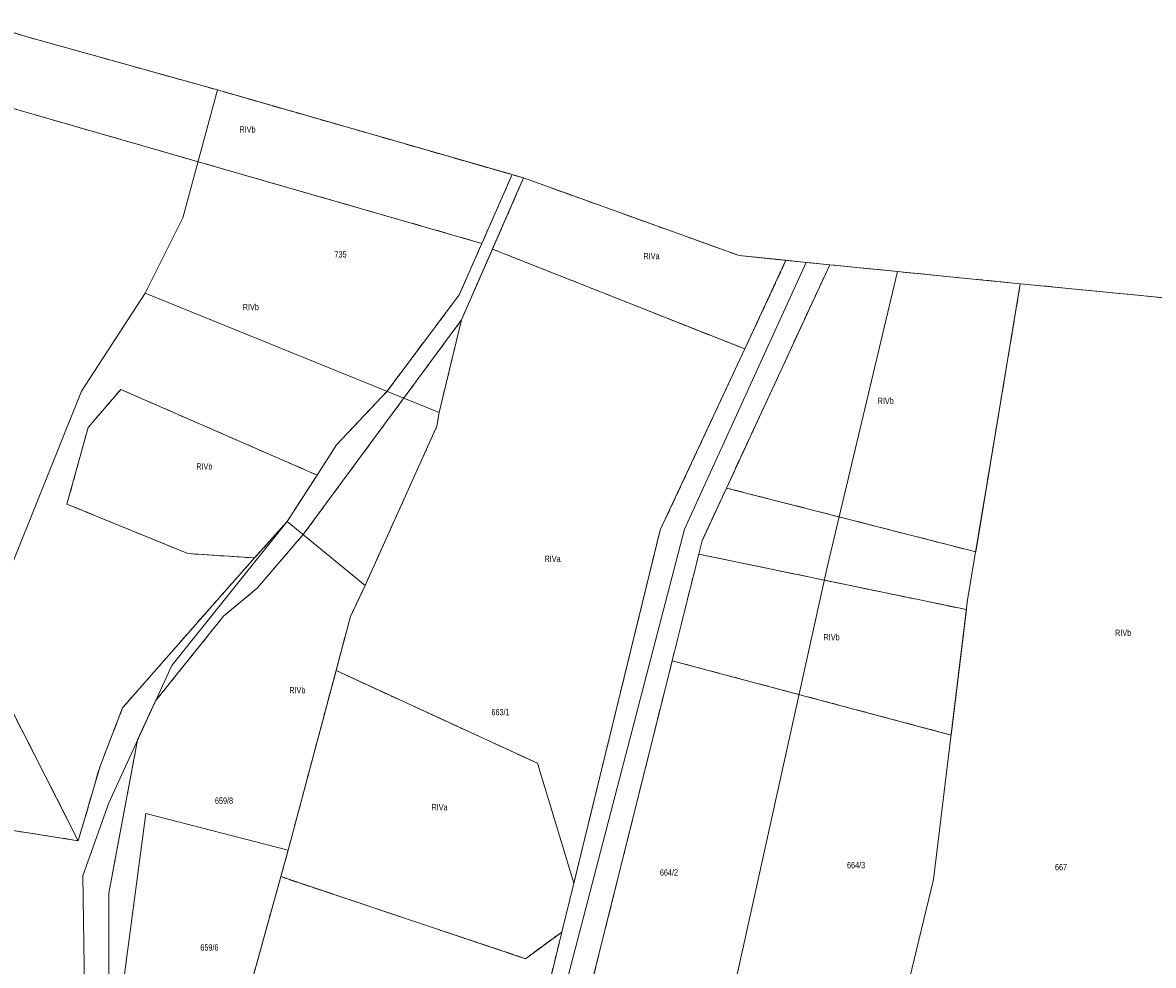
# Model space of a CAD drawing. Header units: metres. Extents: x 7496145 to 7500200, y 5498500 to 5502080.
# Tile 200 of 202: x 7499700 to 7499968, y 5501242 to 5501466. Entities that reach past the tile are written whole.
import ezdxf
from ezdxf.enums import TextEntityAlignment as Align

# ---------------------------------------------------------------- set-up
doc = ezdxf.new("R2010")
doc.units = ezdxf.units.M
doc.header["$MEASUREMENT"] = 0
for name, pattern in [('2.25_0.75', [3, 2.25, -0.75]), ('219-1000', [0]), ('egug-1000', [0])]:
    doc.linetypes.add(name, pattern=pattern)
for name, color, linetype in [('209-oznaczenie konturu klasyfikacyjnego', 7, 'CONTINUOUS'), ('211-numer działki ewidencyjnej', 7, 'CONTINUOUS'), ('217-kontur klasyfikacyjny', 7, 'CONTINUOUS'), ('218-kontur użytku gruntowego', 7, 'CONTINUOUS'), ('219-działka ewidencyjna', 7, 'CONTINUOUS')]:
    doc.layers.add(name, color=color, linetype=linetype)
doc.styles.get("Standard").update_dxf_attribs({"font": 'Working1250', "width": 0.75})

msp = doc.modelspace()

# ---------------------------------------------------------------- linework, layer by layer
at = {"layer": '217-kontur klasyfikacyjny', "color": 3, "linetype": '2.25_0.75', "lineweight": 18, "flags": 128}
for points in [[(7499700.75, 5501462.77), (7499695.73, 5501464.34)], [(7499745.95, 5501450.16), (7499700.75, 5501462.77)], [(7499808.76, 5501413.71), (7499684.43, 5501449.49)], [(7499815.93, 5501430.04), (7499745.95, 5501450.16)], [(7499808.76, 5501413.71), (7499815.93, 5501430.04)], [(7499811.28, 5501412.37), (7499818.67, 5501429.25)], [(7499818.67, 5501429.25), (7499815.93, 5501430.04)], [(7499869.87, 5501410.82), (7499818.67, 5501429.25)], [(7499803.4, 5501401.52), (7499808.76, 5501413.71)], [(7499803.91, 5501395.53), (7499811.28, 5501412.37)], [(7499871.17, 5501388.64), (7499811.28, 5501412.37)], [(7499880.98, 5501409.69), (7499869.87, 5501410.82)], [(7499891.38, 5501408.64), (7499866.86, 5501355.61)], [(7499871.17, 5501388.64), (7499880.98, 5501409.69)], [(7499885.77, 5501409.2), (7499880.98, 5501409.69)], [(7499891.38, 5501408.64), (7499885.77, 5501409.2)], [(7499907.47, 5501407.03), (7499891.38, 5501408.64)], [(7499919.93, 5501405.79), (7499907.47, 5501407.03)], [(7499936.63, 5501404.13), (7499919.93, 5501405.79)], [(7499936.63, 5501404.13), (7499926.03, 5501340.46)], [(7499983.15, 5501399.57), (7499936.63, 5501404.13)], [(7499786.24, 5501378.58), (7499803.4, 5501401.52)], [(7499766.32, 5501344.54), (7499803.91, 5501395.53)], [(7499798.61, 5501373.56), (7499803.91, 5501395.53)], [(7499851.14, 5501345.7), (7499871.17, 5501388.64)], [(7499715.23, 5501369.98), (7499722.98, 5501379.02)], [(7499722.98, 5501379.02), (7499769.62, 5501358.69)], [(7499774.25, 5501365.87), (7499786.24, 5501378.58)], [(7499798.06, 5501370.27), (7499798.61, 5501373.56)], [(7499781.01, 5501332.43), (7499798.06, 5501370.27)], [(7499710.23, 5501351.79), (7499715.23, 5501369.98)], [(7499769.62, 5501358.69), (7499774.25, 5501365.87)], [(7499769.62, 5501358.69), (7499762.53, 5501347.67)], [(7499866.86, 5501355.61), (7499861.06, 5501343.07)], [(7499926.03, 5501340.46), (7499866.86, 5501355.61)], [(7499738.9, 5501340.05), (7499710.23, 5501351.79)], [(7499762.53, 5501347.67), (7499754.78, 5501339)], [(7499755.4, 5501331.83), (7499766.32, 5501344.54)], [(7499830.59, 5501261.75), (7499851.14, 5501345.7)], [(7499861.06, 5501343.07), (7499860.27, 5501339.91)], [(7499754.78, 5501339), (7499738.9, 5501340.05)], [(7499745.86, 5501329), (7499754.78, 5501339)], [(7499860.27, 5501339.91), (7499853.95, 5501314.59)], [(7499860.27, 5501339.91), (7499923.84, 5501326.73)], [(7499747.41, 5501325.14), (7499755.4, 5501331.83)], [(7499777.55, 5501325.11), (7499781.01, 5501332.43)], [(7499723.45, 5501303.4), (7499745.86, 5501329)], [(7499731.25, 5501305.06), (7499747.41, 5501325.14)], [(7499774.12, 5501312.24), (7499777.55, 5501325.11)], [(7499923.84, 5501326.73), (7499920.2, 5501296.95)], [(7499712.91, 5501271.85), (7499689.33, 5501318.14)], [(7499853.95, 5501314.59), (7499834.35, 5501235.99)], [(7499920.2, 5501296.95), (7499853.95, 5501314.59)], [(7499762.75, 5501269.59), (7499774.12, 5501312.24)], [(7499822, 5501290.23), (7499774.12, 5501312.24)], [(7499718.07, 5501289.53), (7499723.45, 5501303.4)], [(7499727, 5501295.8), (7499731.25, 5501305.06)], [(7499720.13, 5501259.4), (7499727, 5501295.8)], [(7499830.59, 5501261.75), (7499822, 5501290.23)], [(7499712.91, 5501271.85), (7499718.07, 5501289.53)], [(7499694.48, 5501274.72), (7499712.91, 5501271.85)], [(7499761.01, 5501263.31), (7499762.75, 5501269.59)], [(7499747.93, 5501216.17), (7499761.01, 5501263.31)], [(7499819.09, 5501243.83), (7499761.01, 5501263.31)], [(7499827.74, 5501250.15), (7499830.59, 5501261.75)], [(7499720.19, 5501221.19), (7499720.13, 5501259.4)], [(7499827.74, 5501250.15), (7499819.09, 5501243.83)], [(7499825.11, 5501239.37), (7499827.74, 5501250.15)]]:
    msp.add_lwpolyline(points, dxfattribs=at)
at = {"layer": '218-kontur użytku gruntowego', "color": 3, "linetype": 'egug-1000', "lineweight": 18, "flags": 128}
for points in [[(7499700.75, 5501462.77), (7499695.73, 5501464.34)], [(7499745.95, 5501450.16), (7499700.75, 5501462.77)], [(7499808.76, 5501413.71), (7499684.43, 5501449.49)], [(7499815.93, 5501430.04), (7499745.95, 5501450.16)], [(7499808.76, 5501413.71), (7499815.93, 5501430.04)], [(7499811.28, 5501412.37), (7499818.67, 5501429.25)], [(7499818.67, 5501429.25), (7499815.93, 5501430.04)], [(7499869.87, 5501410.82), (7499818.67, 5501429.25)], [(7499803.4, 5501401.52), (7499808.76, 5501413.71)], [(7499803.91, 5501395.53), (7499811.28, 5501412.37)], [(7499871.17, 5501388.64), (7499811.28, 5501412.37)], [(7499880.98, 5501409.69), (7499869.87, 5501410.82)], [(7499891.38, 5501408.64), (7499866.86, 5501355.61)], [(7499871.17, 5501388.64), (7499880.98, 5501409.69)], [(7499885.77, 5501409.2), (7499880.98, 5501409.69)], [(7499891.38, 5501408.64), (7499885.77, 5501409.2)], [(7499907.47, 5501407.03), (7499891.38, 5501408.64)], [(7499919.93, 5501405.79), (7499907.47, 5501407.03)], [(7499936.63, 5501404.13), (7499919.93, 5501405.79)], [(7499936.63, 5501404.13), (7499926.03, 5501340.46)], [(7499983.15, 5501399.57), (7499936.63, 5501404.13)], [(7499786.24, 5501378.58), (7499803.4, 5501401.52)], [(7499766.32, 5501344.54), (7499803.91, 5501395.53)], [(7499798.61, 5501373.56), (7499803.91, 5501395.53)], [(7499851.14, 5501345.7), (7499871.17, 5501388.64)], [(7499715.23, 5501369.98), (7499722.98, 5501379.02)], [(7499722.98, 5501379.02), (7499769.62, 5501358.69)], [(7499774.25, 5501365.87), (7499786.24, 5501378.58)], [(7499798.06, 5501370.27), (7499798.61, 5501373.56)], [(7499781.01, 5501332.43), (7499798.06, 5501370.27)], [(7499710.23, 5501351.79), (7499715.23, 5501369.98)], [(7499769.62, 5501358.69), (7499774.25, 5501365.87)], [(7499769.62, 5501358.69), (7499762.53, 5501347.67)], [(7499866.86, 5501355.61), (7499861.06, 5501343.07)], [(7499926.03, 5501340.46), (7499866.86, 5501355.61)], [(7499738.9, 5501340.05), (7499710.23, 5501351.79)], [(7499762.53, 5501347.67), (7499754.78, 5501339)], [(7499755.4, 5501331.83), (7499766.32, 5501344.54)], [(7499830.59, 5501261.75), (7499851.14, 5501345.7)], [(7499861.06, 5501343.07), (7499860.27, 5501339.91)], [(7499754.78, 5501339), (7499738.9, 5501340.05)], [(7499745.86, 5501329), (7499754.78, 5501339)], [(7499860.27, 5501339.91), (7499853.95, 5501314.59)], [(7499860.27, 5501339.91), (7499923.84, 5501326.73)], [(7499747.41, 5501325.14), (7499755.4, 5501331.83)], [(7499777.55, 5501325.11), (7499781.01, 5501332.43)], [(7499723.45, 5501303.4), (7499745.86, 5501329)], [(7499731.25, 5501305.06), (7499747.41, 5501325.14)], [(7499774.12, 5501312.24), (7499777.55, 5501325.11)], [(7499923.84, 5501326.73), (7499920.2, 5501296.95)], [(7499712.91, 5501271.85), (7499689.33, 5501318.14)], [(7499853.95, 5501314.59), (7499834.35, 5501235.99)], [(7499920.2, 5501296.95), (7499853.95, 5501314.59)], [(7499762.75, 5501269.59), (7499774.12, 5501312.24)], [(7499822, 5501290.23), (7499774.12, 5501312.24)], [(7499718.07, 5501289.53), (7499723.45, 5501303.4)], [(7499727, 5501295.8), (7499731.25, 5501305.06)], [(7499720.13, 5501259.4), (7499727, 5501295.8)], [(7499830.59, 5501261.75), (7499822, 5501290.23)], [(7499712.91, 5501271.85), (7499718.07, 5501289.53)], [(7499694.48, 5501274.72), (7499712.91, 5501271.85)], [(7499761.01, 5501263.31), (7499762.75, 5501269.59)], [(7499747.93, 5501216.17), (7499761.01, 5501263.31)], [(7499819.09, 5501243.83), (7499761.01, 5501263.31)], [(7499827.74, 5501250.15), (7499830.59, 5501261.75)], [(7499720.19, 5501221.19), (7499720.13, 5501259.4)], [(7499827.74, 5501250.15), (7499819.09, 5501243.83)], [(7499825.11, 5501239.37), (7499827.74, 5501250.15)]]:
    msp.add_lwpolyline(points, dxfattribs=at)
at = {"layer": '219-działka ewidencyjna', "color": 3, "linetype": '219-1000', "lineweight": 18, "flags": 128}
for points in [[(7499700.75, 5501462.77), (7499689.9, 5501466.15)], [(7499700.75, 5501462.77), (7499745.95, 5501450.16)], [(7499737.75, 5501419.79), (7499745.95, 5501450.16)], [(7499818.67, 5501429.25), (7499745.95, 5501450.16)], [(7499803.91, 5501395.53), (7499818.67, 5501429.25)], [(7499818.67, 5501429.25), (7499869.87, 5501410.82)], [(7499728.82, 5501401.86), (7499737.75, 5501419.79)], [(7499869.87, 5501410.82), (7499885.77, 5501409.2)], [(7499885.77, 5501409.2), (7499856.91, 5501345.83)], [(7499885.77, 5501409.2), (7499907.47, 5501407.03)], [(7499907.47, 5501407.03), (7499890.81, 5501337.16)], [(7499919.93, 5501405.79), (7499907.47, 5501407.03)], [(7499919.93, 5501405.79), (7499936.63, 5501404.13)], [(7499930.04, 5501364.42), (7499936.63, 5501404.13)], [(7499936.63, 5501404.13), (7499983.15, 5501399.57)], [(7499728.82, 5501401.86), (7499713.68, 5501378.62)], [(7499728.82, 5501401.86), (7499798.61, 5501373.56)], [(7499803.91, 5501395.53), (7499798.61, 5501373.56)], [(7499687.69, 5501314.07), (7499713.68, 5501378.62)], [(7499798.06, 5501370.27), (7499798.61, 5501373.56)], [(7499798.06, 5501370.27), (7499781.01, 5501332.43)], [(7499930.04, 5501364.42), (7499924.12, 5501329.06)], [(7499735.1, 5501313.45), (7499762.53, 5501347.67)], [(7499762.53, 5501347.67), (7499781.01, 5501332.43)], [(7499828.97, 5501238.45), (7499856.91, 5501345.83)], [(7499865.58, 5501222.92), (7499890.81, 5501337.16)], [(7499777.55, 5501325.11), (7499781.01, 5501332.43)], [(7499916, 5501262.62), (7499924.12, 5501329.06)], [(7499762.75, 5501269.59), (7499777.55, 5501325.11)], [(7499720.14, 5501280.85), (7499735.1, 5501313.45)], [(7499713.96, 5501263.52), (7499720.14, 5501280.85)], [(7499721.04, 5501218.68), (7499728.94, 5501278.31)], [(7499728.94, 5501278.31), (7499762.75, 5501269.59)], [(7499747.93, 5501216.17), (7499762.75, 5501269.59)], [(7499713.96, 5501263.52), (7499714.61, 5501220.63)], [(7499916, 5501262.62), (7499902.83, 5501207.96)]]:
    msp.add_lwpolyline(points, dxfattribs=at)

# ---------------------------------------------------------------- texts
at = {"layer": '209-oznaczenie konturu klasyfikacyjnego', "color": 3, "linetype": 'Continuous', "lineweight": 18, "width": 0.79}
for s, p in [('RIVb', (7499751.18, 5501440.03)), ('RIVa', (7499847.13, 5501409.95)), ('RIVb', (7499751.97, 5501397.85)), ('RIVb', (7499902.75, 5501375.55)), ('RIVb', (7499740.93, 5501360.01)), ('RIVa', (7499823.65, 5501338.06)), ('RIVb', (7499959.14, 5501320.48)), ('RIVb', (7499889.9, 5501319.43)), ('RIVb', (7499763.02, 5501306.85)), ('RIVa', (7499796.8, 5501279.04))]:
    msp.add_text(s, height=1.5, dxfattribs=at).set_placement(p)
at = {"layer": '211-numer działki ewidencyjnej', "color": 3, "linetype": 'Continuous', "lineweight": 18, "width": 0.79}
for s, p in [('735', (7499773.75, 5501411.86)), ('659/6', (7499741.9, 5501247.24))]:
    msp.add_text(s, height=1.5, dxfattribs=at).set_placement(p, align=Align.TOP_LEFT)
for s, p in [('663/1', (7499811.03, 5501301.64)), ('659/8', (7499745.36, 5501280.61)), ('664/3', (7499895.48, 5501265.3)), ('667', (7499944.87, 5501264.83)), ('664/2', (7499851.03, 5501263.56))]:
    msp.add_text(s, height=1.5, dxfattribs=at).set_placement(p)

doc.saveas('drawing.dxf')
